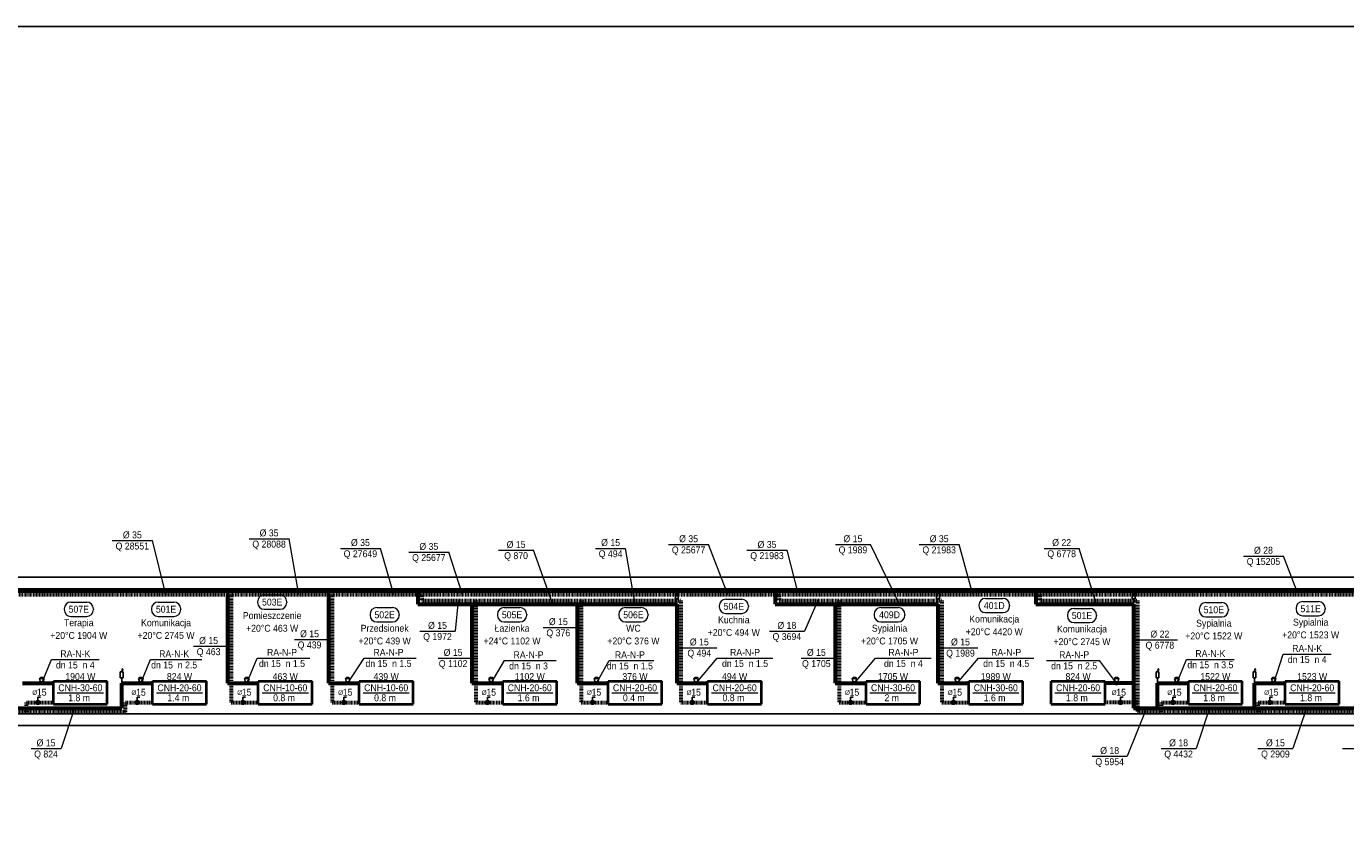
# Model space of a CAD drawing. Header units: millimetres. Extents: x -13172 to 86547, y 20 to 116183.
# Tile 5 of 52: x 15269 to 18693, y 36693 to 38804. Entities that reach past the tile are written whole.
import ezdxf
from ezdxf.enums import TextEntityAlignment as Align

# ---------------------------------------------------------------- set-up
doc = ezdxf.new("R2010")
doc.units = ezdxf.units.MM
doc.header["$LTSCALE"] = 0.7
doc.linetypes.add('CIEPLA', pattern=[5.7625, 3.175, -2.5875])
doc.layers.add('0000_NIEDRUK', color=3, linetype='Continuous', lineweight=25, plot=False)
for name, color, linetype, lineweight in [('____________co_rury_powrót', 5, 'CIEPLA', 60), ('____________co_rury_zasilanie', 1, 'Continuous', 60), ('ETYKIETY_ARMATURY', 7, 'Continuous', 18), ('ETYKIETY_GRZEJNIKOW', 7, 'Continuous', 18), ('ETYKIETY_POMIESZCZEN', 7, 'Continuous', 18), ('ETYKIETY_PRZEWODOW', 7, 'Continuous', 18), ('GRZEJNIKI', 1, 'Continuous', 40)]:
    doc.layers.add(name, color=color, linetype=linetype, lineweight=lineweight)
doc.layers.add('ARMATURA', color=7, linetype='Continuous')
doc.layers.add('STROPY', color=7, linetype='Continuous')
doc.styles.add('arial', font='arial.ttf', dxfattribs={"width": 0.9})

msp = doc.modelspace()

# ---------------------------------------------------------------- linework, layer by layer
at = {"layer": '0000_NIEDRUK'}
msp.add_lwpolyline([(13135.727, 38804.436), (23515.111, 38804.436), (23515.111, 33996.965), (13135.727, 33996.965)], close=True, dxfattribs=at)
at = {"layer": '____________co_rury_powrót'}
for p, q in [((14442.755, 37329.18), (21221.47, 37329.18)), ((15800.576, 37329.18), (15800.576, 37049.18)), ((16062.625, 37329.18), (16062.625, 37049.18)), ((16294.88, 37329.18), (16294.88, 37314.18)), ((17222.436, 37329.18), (17222.436, 37314.18)), ((17899.078, 37329.18), (17899.078, 37314.18)), ((16294.88, 37314.18), (16967.082, 37314.18)), ((16435.282, 37314.18), (16435.282, 37049.18)), ((16708.386, 37314.18), (16708.386, 37049.18)), ((16967.082, 37314.18), (16967.082, 37049.18)), ((17222.436, 37314.18), (17644.976, 37314.18)), ((17378.162, 37314.18), (17378.162, 37049.18)), ((17644.976, 37314.18), (17644.976, 37049.18)), ((17899.078, 37314.18), (18152.833, 37314.18)), ((18152.833, 37314.18), (18152.833, 37024.18)), ((15526.08, 37024.18), (14758.201, 37024.18)), ((15268.657, 37049.18), (15338.657, 37049.18)), ((15268.657, 37024.18), (15268.657, 37049.18)), ((15526.08, 37049.18), (15596.08, 37049.18)), ((15526.08, 37024.18), (15526.08, 37049.18)), ((15800.576, 37049.18), (15870.576, 37049.18)), ((16062.625, 37049.18), (16132.625, 37049.18)), ((16435.282, 37049.18), (16505.282, 37049.18)), ((16708.386, 37049.18), (16778.386, 37049.18)), ((16967.082, 37049.18), (17037.082, 37049.18)), ((17378.162, 37049.18), (17448.162, 37049.18)), ((17644.976, 37049.18), (17714.976, 37049.18)), ((18152.833, 37049.18), (18068.637, 37049.18)), ((18152.833, 37024.18), (18967.398, 37024.18)), ((18214.947, 37049.18), (18284.947, 37049.18)), ((18214.947, 37024.18), (18214.947, 37049.18)), ((18466.333, 37049.18), (18536.333, 37049.18)), ((18466.333, 37024.18), (18466.333, 37049.18))]:
    msp.add_line(p, q, dxfattribs=at)
at = {"layer": '____________co_rury_zasilanie'}
for p, q in [((14322.755, 37339.18), (21211.47, 37339.18)), ((15790.576, 37339.18), (15790.576, 37099.18)), ((16052.625, 37339.18), (16052.625, 37099.18)), ((16284.88, 37339.18), (16284.88, 37304.18)), ((17212.436, 37339.18), (17212.436, 37304.18)), ((17889.078, 37339.18), (17889.078, 37304.18)), ((16284.88, 37304.18), (16957.082, 37304.18)), ((16425.282, 37304.18), (16425.282, 37099.18)), ((16698.386, 37304.18), (16698.386, 37099.18)), ((16957.082, 37304.18), (16957.082, 37099.18)), ((17212.436, 37304.18), (17634.976, 37304.18)), ((17368.162, 37304.18), (17368.162, 37099.18)), ((17634.976, 37304.18), (17634.976, 37099.18)), ((17889.078, 37304.18), (18142.833, 37304.18)), ((18142.833, 37304.18), (18142.833, 37034.18)), ((15258.657, 37099.18), (15338.657, 37099.18)), ((15516.08, 37034.18), (15516.08, 37099.18)), ((15516.08, 37099.18), (15596.08, 37099.18)), ((15790.576, 37099.18), (15870.576, 37099.18)), ((16052.625, 37099.18), (16132.625, 37099.18)), ((16425.282, 37099.18), (16505.282, 37099.18)), ((16698.386, 37099.18), (16778.386, 37099.18)), ((16957.082, 37099.18), (17037.082, 37099.18)), ((17368.162, 37099.18), (17448.162, 37099.18)), ((17634.976, 37099.18), (17714.976, 37099.18)), ((18142.833, 37099.18), (18068.637, 37099.18)), ((18204.947, 37034.18), (18204.947, 37099.18)), ((18204.947, 37099.18), (18284.947, 37099.18)), ((18456.333, 37034.18), (18456.333, 37099.18)), ((18456.333, 37099.18), (18536.333, 37099.18)), ((14748.201, 37034.18), (15516.08, 37034.18)), ((18142.833, 37034.18), (18977.398, 37034.18))]:
    msp.add_line(p, q, dxfattribs=at)
at = {"layer": 'ARMATURA'}
for p, q in [((16953.43, 37333.14), (16960.734, 37333.14)), ((16953.43, 37317.853), (16953.43, 37333.14)), ((16960.734, 37317.853), (16960.734, 37333.14)), ((17631.324, 37333.14), (17638.628, 37333.14)), ((17631.324, 37317.853), (17631.324, 37333.14)), ((17638.628, 37317.853), (17638.628, 37333.14)), ((18139.181, 37333.14), (18146.485, 37333.14)), ((18139.181, 37317.853), (18139.181, 37333.14)), ((18146.485, 37317.853), (18146.485, 37333.14)), ((16960.734, 37317.853), (16953.43, 37317.853)), ((16957.082, 37304.18), (16957.082, 37317.853)), ((17638.628, 37317.853), (17631.324, 37317.853)), ((17634.976, 37304.18), (17634.976, 37317.853)), ((18146.485, 37317.853), (18139.181, 37317.853)), ((18142.833, 37304.18), (18142.833, 37317.853)), ((15512.428, 37128.14), (15519.732, 37128.14)), ((15512.428, 37112.853), (15512.428, 37128.14)), ((15519.732, 37112.853), (15519.732, 37128.14)), ((18201.295, 37128.14), (18208.599, 37128.14)), ((18201.295, 37112.853), (18201.295, 37128.14)), ((18208.599, 37112.853), (18208.599, 37128.14)), ((18452.681, 37128.14), (18459.985, 37128.14)), ((18452.681, 37112.853), (18452.681, 37128.14)), ((18459.985, 37112.853), (18459.985, 37128.14)), ((15305.657, 37114.18), (15302.657, 37111.18)), ((15302.657, 37111.18), (15314.657, 37111.18)), ((15302.657, 37111.18), (15305.657, 37101.18)), ((15311.657, 37114.18), (15305.657, 37114.18)), ((15314.657, 37111.18), (15311.657, 37114.18)), ((15314.657, 37111.18), (15311.657, 37101.18)), ((15519.732, 37112.853), (15512.428, 37112.853)), ((15516.08, 37099.18), (15516.08, 37112.853)), ((15563.08, 37114.18), (15560.08, 37111.18)), ((15560.08, 37111.18), (15572.08, 37111.18)), ((15560.08, 37111.18), (15563.08, 37101.18)), ((15569.08, 37114.18), (15563.08, 37114.18)), ((15572.08, 37111.18), (15569.08, 37114.18)), ((15572.08, 37111.18), (15569.08, 37101.18)), ((15837.576, 37114.18), (15834.576, 37111.18)), ((15834.576, 37111.18), (15846.576, 37111.18)), ((15834.576, 37111.18), (15837.576, 37101.18)), ((15843.576, 37114.18), (15837.576, 37114.18)), ((15846.576, 37111.18), (15843.576, 37114.18)), ((15846.576, 37111.18), (15843.576, 37101.18)), ((16099.625, 37114.18), (16096.625, 37111.18)), ((16096.625, 37111.18), (16108.625, 37111.18)), ((16096.625, 37111.18), (16099.625, 37101.18)), ((16105.625, 37114.18), (16099.625, 37114.18)), ((16108.625, 37111.18), (16105.625, 37114.18)), ((16108.625, 37111.18), (16105.625, 37101.18)), ((16472.282, 37114.18), (16469.282, 37111.18)), ((16469.282, 37111.18), (16481.282, 37111.18)), ((16469.282, 37111.18), (16472.282, 37101.18)), ((16478.282, 37114.18), (16472.282, 37114.18)), ((16481.282, 37111.18), (16478.282, 37114.18)), ((16481.282, 37111.18), (16478.282, 37101.18)), ((16745.386, 37114.18), (16742.386, 37111.18)), ((16742.386, 37111.18), (16754.386, 37111.18)), ((16742.386, 37111.18), (16745.386, 37101.18)), ((16751.386, 37114.18), (16745.386, 37114.18)), ((16754.386, 37111.18), (16751.386, 37114.18)), ((16754.386, 37111.18), (16751.386, 37101.18)), ((17004.082, 37114.18), (17001.082, 37111.18)), ((17001.082, 37111.18), (17013.082, 37111.18)), ((17001.082, 37111.18), (17004.082, 37101.18)), ((17010.082, 37114.18), (17004.082, 37114.18)), ((17013.082, 37111.18), (17010.082, 37114.18)), ((17013.082, 37111.18), (17010.082, 37101.18)), ((17415.162, 37114.18), (17412.162, 37111.18)), ((17412.162, 37111.18), (17424.162, 37111.18)), ((17412.162, 37111.18), (17415.162, 37101.18)), ((17421.162, 37114.18), (17415.162, 37114.18)), ((17424.162, 37111.18), (17421.162, 37114.18)), ((17424.162, 37111.18), (17421.162, 37101.18)), ((17681.976, 37114.18), (17678.976, 37111.18)), ((17678.976, 37111.18), (17690.976, 37111.18)), ((17678.976, 37111.18), (17681.976, 37101.18)), ((17687.976, 37114.18), (17681.976, 37114.18)), ((17690.976, 37111.18), (17687.976, 37114.18)), ((17690.976, 37111.18), (17687.976, 37101.18)), ((18095.637, 37114.18), (18092.637, 37111.18)), ((18092.637, 37111.18), (18104.637, 37111.18)), ((18092.637, 37111.18), (18095.637, 37101.18)), ((18101.637, 37114.18), (18095.637, 37114.18)), ((18104.637, 37111.18), (18101.637, 37114.18)), ((18104.637, 37111.18), (18101.637, 37101.18)), ((18208.599, 37112.853), (18201.295, 37112.853)), ((18204.947, 37099.18), (18204.947, 37112.853)), ((18251.947, 37114.18), (18248.947, 37111.18)), ((18248.947, 37111.18), (18260.947, 37111.18)), ((18248.947, 37111.18), (18251.947, 37101.18)), ((18257.947, 37114.18), (18251.947, 37114.18)), ((18260.947, 37111.18), (18257.947, 37114.18)), ((18260.947, 37111.18), (18257.947, 37101.18)), ((18459.985, 37112.853), (18452.681, 37112.853)), ((18456.333, 37099.18), (18456.333, 37112.853)), ((18503.333, 37114.18), (18500.333, 37111.18)), ((18500.333, 37111.18), (18512.333, 37111.18)), ((18500.333, 37111.18), (18503.333, 37101.18)), ((18509.333, 37114.18), (18503.333, 37114.18)), ((18512.333, 37111.18), (18509.333, 37114.18)), ((18512.333, 37111.18), (18509.333, 37101.18)), ((15305.657, 37063.18), (15298.657, 37063.18)), ((15298.657, 37063.18), (15298.657, 37056.18)), ((15563.08, 37063.18), (15556.08, 37063.18)), ((15556.08, 37063.18), (15556.08, 37056.18)), ((15837.576, 37063.18), (15830.576, 37063.18)), ((15830.576, 37063.18), (15830.576, 37056.18)), ((16099.625, 37063.18), (16092.625, 37063.18)), ((16092.625, 37063.18), (16092.625, 37056.18)), ((16472.282, 37063.18), (16465.282, 37063.18)), ((16465.282, 37063.18), (16465.282, 37056.18)), ((16745.386, 37063.18), (16738.386, 37063.18)), ((16738.386, 37063.18), (16738.386, 37056.18)), ((17004.082, 37063.18), (16997.082, 37063.18)), ((16997.082, 37063.18), (16997.082, 37056.18)), ((17415.162, 37063.18), (17408.162, 37063.18)), ((17408.162, 37063.18), (17408.162, 37056.18)), ((17681.976, 37063.18), (17674.976, 37063.18)), ((17674.976, 37063.18), (17674.976, 37056.18)), ((18115.637, 37063.18), (18108.637, 37063.18)), ((18108.637, 37063.18), (18108.637, 37056.18)), ((18251.947, 37063.18), (18244.947, 37063.18)), ((18244.947, 37063.18), (18244.947, 37056.18)), ((18503.333, 37063.18), (18496.333, 37063.18)), ((18496.333, 37063.18), (18496.333, 37056.18))]:
    msp.add_line(p, q, dxfattribs=at)
at = {"layer": 'ARMATURA', "lineweight": 18}
for p, q in [((16957.19, 37337.001), (16959.249, 37342.055)), ((16961.308, 37337.001), (16959.249, 37342.055)), ((16959.249, 37333.14), (16959.249, 37338.757)), ((17635.085, 37337.001), (17637.144, 37342.055)), ((17639.203, 37337.001), (17637.144, 37342.055)), ((17637.144, 37333.14), (17637.144, 37338.757)), ((18142.941, 37337.001), (18145, 37342.055)), ((18147.059, 37337.001), (18145, 37342.055)), ((18145, 37333.14), (18145, 37338.757)), ((15516.189, 37132.001), (15518.248, 37137.055)), ((15520.307, 37132.001), (15518.248, 37137.055)), ((15518.248, 37128.14), (15518.248, 37133.757)), ((18205.056, 37132.001), (18207.115, 37137.055)), ((18209.174, 37132.001), (18207.115, 37137.055)), ((18207.115, 37128.14), (18207.115, 37133.757)), ((18456.441, 37132.001), (18458.5, 37137.055)), ((18460.559, 37132.001), (18458.5, 37137.055)), ((18458.5, 37128.14), (18458.5, 37133.757))]:
    msp.add_line(p, q, dxfattribs=at)
at = {"layer": 'ARMATURA'}
for points, const_width in [([(15305.657, 37099.18, 1), (15311.657, 37099.18, 1)], 6), ([(15563.08, 37099.18, 1), (15569.08, 37099.18, 1)], 6), ([(15837.576, 37099.18, 1), (15843.576, 37099.18, 1)], 6), ([(16099.625, 37099.18, 1), (16105.625, 37099.18, 1)], 6), ([(16472.282, 37099.18, 1), (16478.282, 37099.18, 1)], 6), ([(16745.386, 37099.18, 1), (16751.386, 37099.18, 1)], 6), ([(17004.082, 37099.18, 1), (17010.082, 37099.18, 1)], 6), ([(17415.162, 37099.18, 1), (17421.162, 37099.18, 1)], 6), ([(17681.976, 37099.18, 1), (17687.976, 37099.18, 1)], 6), ([(18095.637, 37099.18, 1), (18101.637, 37099.18, 1)], 6), ([(18251.947, 37099.18, 1), (18257.947, 37099.18, 1)], 6), ([(18503.333, 37099.18, 1), (18509.333, 37099.18, 1)], 6), ([(15295.157, 37049.18, 1), (15302.157, 37049.18, 1)], 7), ([(15552.58, 37049.18, 1), (15559.58, 37049.18, 1)], 7), ([(15827.076, 37049.18, 1), (15834.076, 37049.18, 1)], 7), ([(16089.125, 37049.18, 1), (16096.125, 37049.18, 1)], 7), ([(16461.782, 37049.18, 1), (16468.782, 37049.18, 1)], 7), ([(16734.886, 37049.18, 1), (16741.886, 37049.18, 1)], 7), ([(16993.582, 37049.18, 1), (17000.582, 37049.18, 1)], 7), ([(17404.662, 37049.18, 1), (17411.662, 37049.18, 1)], 7), ([(17671.476, 37049.18, 1), (17678.476, 37049.18, 1)], 7), ([(18105.137, 37049.18, 1), (18112.137, 37049.18, 1)], 7), ([(18241.447, 37049.18, 1), (18248.447, 37049.18, 1)], 7), ([(18492.833, 37049.18, 1), (18499.833, 37049.18, 1)], 7)]:
    msp.add_lwpolyline(points, format="xyb", close=True, dxfattribs=dict(at, const_width=const_width))
at = {"layer": 'ETYKIETY_ARMATURY'}
for p, q in [((15308.657, 37099.18), (15333.657, 37160.3)), ((15333.657, 37160.3), (15457.657, 37160.3)), ((15566.08, 37099.18), (15591.08, 37160.3)), ((15591.08, 37160.3), (15724.217, 37160.3)), ((15840.576, 37099.18), (15868.019, 37164.18)), ((15868.019, 37164.18), (16004.127, 37164.18)), ((16102.625, 37099.18), (16145.463, 37164.18)), ((16145.463, 37164.18), (16280.584, 37164.18)), ((16475.282, 37099.18), (16509.915, 37157.776)), ((16509.915, 37157.776), (16644.093, 37157.776)), ((16748.386, 37099.18), (16781.806, 37157.776)), ((16781.806, 37157.776), (16897.197, 37157.776)), ((17007.082, 37099.18), (17062.082, 37164.18)), ((17062.082, 37164.18), (17206.082, 37164.18)), ((17418.162, 37099.18), (17473.162, 37164.18)), ((17473.162, 37164.18), (17617.162, 37164.18)), ((17684.976, 37099.18), (17739.976, 37164.18)), ((17739.976, 37164.18), (17883.976, 37164.18)), ((17916.375, 37158.024), (18053.79, 37158.024)), ((18098.637, 37099.18), (18053.79, 37158.024)), ((18254.947, 37099.18), (18279.947, 37160.872)), ((18279.947, 37160.872), (18403.947, 37160.872)), ((18506.333, 37099.18), (18531.333, 37174.48)), ((18531.333, 37174.48), (18655.333, 37174.48))]:
    msp.add_line(p, q, dxfattribs=at)
at = {"layer": 'ETYKIETY_POMIESZCZEN'}
for p, q in [((15886.129, 37328.163), (15927.129, 37328.163)), ((15366.657, 37292.096), (15366.657, 37290.096)), ((15384.157, 37309.596), (15425.157, 37309.596)), ((15442.657, 37292.096), (15442.657, 37290.096)), ((15593.205, 37292.096), (15593.205, 37290.096)), ((15610.705, 37309.596), (15651.705, 37309.596)), ((15669.205, 37292.096), (15669.205, 37290.096)), ((15868.629, 37310.663), (15868.629, 37308.663)), ((15944.629, 37310.663), (15944.629, 37308.663)), ((16178.125, 37295.18), (16219.125, 37295.18)), ((16508.786, 37295.18), (16549.786, 37295.18)), ((16823.886, 37295.18), (16864.886, 37295.18)), ((17066.911, 37299.635), (17066.911, 37297.635)), ((17084.411, 37317.135), (17125.411, 37317.135)), ((17142.911, 37299.635), (17142.911, 37297.635)), ((17486.662, 37295.18), (17531.662, 37295.18)), ((17740.976, 37301.694), (17740.976, 37299.694)), ((17758.476, 37319.194), (17803.476, 37319.194)), ((17820.976, 37301.694), (17820.976, 37299.694)), ((17988.25, 37293.33), (18029.25, 37293.33)), ((18330.447, 37308.224), (18371.447, 37308.224)), ((18564.333, 37293.468), (18564.333, 37291.468)), ((18581.833, 37310.968), (18622.833, 37310.968)), ((18640.333, 37293.468), (18640.333, 37291.468)), ((15384.157, 37272.596), (15425.157, 37272.596)), ((15610.705, 37272.596), (15651.705, 37272.596)), ((15886.129, 37291.163), (15927.129, 37291.163)), ((16160.625, 37277.68), (16160.625, 37275.68)), ((16178.125, 37258.18), (16219.125, 37258.18)), ((16236.625, 37277.68), (16236.625, 37275.68)), ((16491.286, 37277.68), (16491.286, 37275.68)), ((16508.786, 37258.18), (16549.786, 37258.18)), ((16567.286, 37277.68), (16567.286, 37275.68)), ((16806.386, 37277.68), (16806.386, 37275.68)), ((16823.886, 37258.18), (16864.886, 37258.18)), ((16882.386, 37277.68), (16882.386, 37275.68)), ((17084.411, 37280.135), (17125.411, 37280.135)), ((17469.162, 37277.68), (17469.162, 37275.68)), ((17486.662, 37258.18), (17531.662, 37258.18)), ((17549.162, 37277.68), (17549.162, 37275.68)), ((17758.476, 37282.194), (17803.476, 37282.194)), ((17970.75, 37275.83), (17970.75, 37273.83)), ((18046.75, 37275.83), (18046.75, 37273.83)), ((18312.947, 37290.724), (18312.947, 37288.724)), ((18330.447, 37271.224), (18371.447, 37271.224)), ((18388.947, 37290.724), (18388.947, 37288.724)), ((18581.833, 37273.968), (18622.833, 37273.968)), ((17988.25, 37256.33), (18029.25, 37256.33))]:
    msp.add_line(p, q, dxfattribs=at)
for centre, start, end in [((15886.129, 37310.663), 90, 180), ((15927.129, 37310.663), 0, 90), ((15384.157, 37292.096), 90, 180), ((15425.157, 37292.096), 0, 90), ((15610.705, 37292.096), 90, 180), ((15651.705, 37292.096), 0, 90), ((15886.129, 37308.663), 180, 270), ((15927.129, 37308.663), 270, 0), ((16178.125, 37277.68), 90, 180), ((16219.125, 37277.68), 0, 90), ((16508.786, 37277.68), 90, 180), ((16549.786, 37277.68), 0, 90), ((16823.886, 37277.68), 90, 180), ((16864.886, 37277.68), 0, 90), ((17084.411, 37299.635), 90, 180), ((17084.411, 37297.635), 180, 270), ((17125.411, 37299.635), 0, 90), ((17125.411, 37297.635), 270, 0), ((17486.662, 37277.68), 90, 180), ((17531.662, 37277.68), 0, 90), ((17758.476, 37301.694), 90, 180), ((17758.476, 37299.694), 180, 270), ((17803.476, 37301.694), 0, 90), ((17803.476, 37299.694), 270, 0), ((17988.25, 37275.83), 90, 180), ((18029.25, 37275.83), 0, 90), ((18330.447, 37290.724), 90, 180), ((18371.447, 37290.724), 0, 90), ((18581.833, 37293.468), 90, 180), ((18622.833, 37293.468), 0, 90), ((15384.157, 37290.096), 180, 270), ((15425.157, 37290.096), 270, 0), ((15610.705, 37290.096), 180, 270), ((15651.705, 37290.096), 270, 0), ((16178.125, 37275.68), 180, 270), ((16219.125, 37275.68), 270, 0), ((16508.786, 37275.68), 180, 270), ((16549.786, 37275.68), 270, 0), ((16823.886, 37275.68), 180, 270), ((16864.886, 37275.68), 270, 0), ((17486.662, 37275.68), 180, 270), ((17531.662, 37275.68), 270, 0), ((17988.25, 37273.83), 180, 270), ((18029.25, 37273.83), 270, 0), ((18330.447, 37288.724), 180, 270), ((18371.447, 37288.724), 270, 0), ((18581.833, 37291.468), 180, 270), ((18622.833, 37291.468), 270, 0)]:
    msp.add_arc(centre, 17.5, start, end, dxfattribs=at)
at = {"layer": 'ETYKIETY_PRZEWODOW'}
for p, q in [((15491.576, 37469.18), (15595.576, 37469.18)), ((15630.576, 37329.18), (15595.576, 37469.18)), ((15846.576, 37474.18), (15950.576, 37474.18)), ((15975.576, 37329.18), (15950.576, 37474.18)), ((16083.625, 37449.18), (16187.625, 37449.18)), ((16222.625, 37329.18), (16187.625, 37449.18)), ((16261.282, 37439.18), (16365.282, 37439.18)), ((16400.282, 37329.18), (16365.282, 37439.18)), ((16494.282, 37444.18), (16585.282, 37444.18)), ((16635.282, 37304.18), (16585.282, 37444.18)), ((16746.112, 37449.18), (16824.112, 37449.18)), ((16849.112, 37304.18), (16824.112, 37449.18)), ((16935.532, 37459.18), (17039.532, 37459.18)), ((17089.532, 37329.18), (17039.532, 37459.18)), ((17139.162, 37444.18), (17243.162, 37444.18)), ((17273.162, 37329.18), (17243.162, 37444.18)), ((17368.613, 37459.18), (17459.613, 37459.18)), ((17534.613, 37304.18), (17459.613, 37459.18)), ((17585.976, 37459.18), (17689.976, 37459.18)), ((17724.976, 37329.18), (17689.976, 37459.18)), ((17910.507, 37449.18), (18001.507, 37449.18)), ((18046.507, 37304.18), (18001.507, 37449.18)), ((18427.78, 37429.18), (18531.78, 37429.18)), ((18566.78, 37339.18), (18531.78, 37429.18)), ((16389.55, 37314.18), (16381.282, 37234.18)), ((17323.162, 37314.18), (17288.162, 37234.18)), ((16290.282, 37234.18), (16381.282, 37234.18)), ((16610.386, 37243.859), (16708.386, 37243.859)), ((17197.162, 37234.18), (17288.162, 37234.18)), ((15702.576, 37194.874), (15800.576, 37194.874)), ((15964.625, 37212.384), (16062.625, 37212.384)), ((16957.082, 37191.05), (17060.885, 37191.05)), ((17634.976, 37191.05), (17738.779, 37191.05)), ((18142.833, 37211.601), (18256.377, 37211.601)), ((16337.282, 37163.955), (16435.282, 37163.955)), ((17280.162, 37163.955), (17378.162, 37163.955)), ((15393.657, 37034.18), (15358.657, 36929.18)), ((18176.114, 37034.18), (18126.114, 36909.18)), ((18339.947, 37034.18), (18304.947, 36929.18)), ((18591.333, 37034.18), (18556.333, 36929.18)), ((15280.657, 36929.18), (15358.657, 36929.18)), ((18213.947, 36929.18), (18304.947, 36929.18)), ((18465.333, 36929.18), (18556.333, 36929.18)), ((18685.168, 36929.18), (18776.168, 36929.18)), ((18035.114, 36909.18), (18126.114, 36909.18))]:
    msp.add_line(p, q, dxfattribs=at)
at = {"layer": 'GRZEJNIKI'}
for p, q in [((15338.657, 37104.18), (15478.657, 37104.18)), ((15338.657, 37044.18), (15338.657, 37104.18)), ((15338.657, 37104.18), (15478.657, 37104.18)), ((15338.657, 37044.18), (15338.657, 37104.18)), ((15478.657, 37044.18), (15478.657, 37104.18)), ((15478.657, 37044.18), (15478.657, 37104.18)), ((15596.08, 37104.18), (15736.08, 37104.18)), ((15596.08, 37044.18), (15596.08, 37104.18)), ((15596.08, 37104.18), (15736.08, 37104.18)), ((15596.08, 37044.18), (15596.08, 37104.18)), ((15736.08, 37044.18), (15736.08, 37104.18)), ((15736.08, 37044.18), (15736.08, 37104.18)), ((15870.576, 37104.18), (16010.576, 37104.18)), ((15870.576, 37044.18), (15870.576, 37104.18)), ((15870.576, 37104.18), (16010.576, 37104.18)), ((15870.576, 37044.18), (15870.576, 37104.18)), ((16010.576, 37044.18), (16010.576, 37104.18)), ((16010.576, 37044.18), (16010.576, 37104.18)), ((16132.625, 37104.18), (16272.625, 37104.18)), ((16132.625, 37044.18), (16132.625, 37104.18)), ((16132.625, 37104.18), (16272.625, 37104.18)), ((16132.625, 37044.18), (16132.625, 37104.18)), ((16272.625, 37044.18), (16272.625, 37104.18)), ((16272.625, 37044.18), (16272.625, 37104.18)), ((16505.282, 37104.18), (16645.282, 37104.18)), ((16505.282, 37044.18), (16505.282, 37104.18)), ((16505.282, 37104.18), (16645.282, 37104.18)), ((16505.282, 37044.18), (16505.282, 37104.18)), ((16645.282, 37044.18), (16645.282, 37104.18)), ((16645.282, 37044.18), (16645.282, 37104.18)), ((16778.386, 37104.18), (16918.386, 37104.18)), ((16778.386, 37044.18), (16778.386, 37104.18)), ((16778.386, 37104.18), (16918.386, 37104.18)), ((16778.386, 37044.18), (16778.386, 37104.18)), ((16918.386, 37044.18), (16918.386, 37104.18)), ((16918.386, 37044.18), (16918.386, 37104.18)), ((17037.082, 37104.18), (17177.082, 37104.18)), ((17037.082, 37044.18), (17037.082, 37104.18)), ((17037.082, 37104.18), (17177.082, 37104.18)), ((17037.082, 37044.18), (17037.082, 37104.18)), ((17177.082, 37044.18), (17177.082, 37104.18)), ((17177.082, 37044.18), (17177.082, 37104.18)), ((17448.162, 37104.18), (17588.162, 37104.18)), ((17448.162, 37044.18), (17448.162, 37104.18)), ((17448.162, 37104.18), (17588.162, 37104.18)), ((17448.162, 37044.18), (17448.162, 37104.18)), ((17588.162, 37044.18), (17588.162, 37104.18)), ((17588.162, 37044.18), (17588.162, 37104.18)), ((17714.976, 37104.18), (17854.976, 37104.18)), ((17714.976, 37044.18), (17714.976, 37104.18)), ((17714.976, 37104.18), (17854.976, 37104.18)), ((17714.976, 37044.18), (17714.976, 37104.18)), ((17854.976, 37044.18), (17854.976, 37104.18)), ((17854.976, 37044.18), (17854.976, 37104.18)), ((17928.637, 37104.18), (18068.637, 37104.18)), ((17928.637, 37044.18), (17928.637, 37104.18)), ((17928.637, 37104.18), (18068.637, 37104.18)), ((17928.637, 37044.18), (17928.637, 37104.18)), ((18068.637, 37044.18), (18068.637, 37104.18)), ((18068.637, 37044.18), (18068.637, 37104.18)), ((18284.947, 37104.18), (18424.947, 37104.18)), ((18284.947, 37044.18), (18284.947, 37104.18)), ((18284.947, 37104.18), (18424.947, 37104.18)), ((18284.947, 37044.18), (18284.947, 37104.18)), ((18424.947, 37044.18), (18424.947, 37104.18)), ((18424.947, 37044.18), (18424.947, 37104.18)), ((18536.333, 37104.18), (18676.333, 37104.18)), ((18536.333, 37044.18), (18536.333, 37104.18)), ((18536.333, 37104.18), (18676.333, 37104.18)), ((18536.333, 37044.18), (18536.333, 37104.18)), ((18676.333, 37044.18), (18676.333, 37104.18)), ((18676.333, 37044.18), (18676.333, 37104.18)), ((15338.657, 37044.18), (15478.657, 37044.18)), ((15338.657, 37044.18), (15478.657, 37044.18)), ((15596.08, 37044.18), (15736.08, 37044.18)), ((15596.08, 37044.18), (15736.08, 37044.18)), ((15870.576, 37044.18), (16010.576, 37044.18)), ((15870.576, 37044.18), (16010.576, 37044.18)), ((16132.625, 37044.18), (16272.625, 37044.18)), ((16132.625, 37044.18), (16272.625, 37044.18)), ((16505.282, 37044.18), (16645.282, 37044.18)), ((16505.282, 37044.18), (16645.282, 37044.18)), ((16778.386, 37044.18), (16918.386, 37044.18)), ((16778.386, 37044.18), (16918.386, 37044.18)), ((17037.082, 37044.18), (17177.082, 37044.18)), ((17037.082, 37044.18), (17177.082, 37044.18)), ((17448.162, 37044.18), (17588.162, 37044.18)), ((17448.162, 37044.18), (17588.162, 37044.18)), ((17714.976, 37044.18), (17854.976, 37044.18)), ((17714.976, 37044.18), (17854.976, 37044.18)), ((17928.637, 37044.18), (18068.637, 37044.18)), ((17928.637, 37044.18), (18068.637, 37044.18)), ((18284.947, 37044.18), (18424.947, 37044.18)), ((18284.947, 37044.18), (18424.947, 37044.18)), ((18536.333, 37044.18), (18676.333, 37044.18)), ((18536.333, 37044.18), (18676.333, 37044.18))]:
    msp.add_line(p, q, dxfattribs=at)
at = {"layer": 'GRZEJNIKI', "color": 7, "lineweight": 18}
for p, q in [((15348.657, 37074.18), (15468.657, 37074.18)), ((15606.08, 37074.18), (15726.08, 37074.18)), ((15880.576, 37074.18), (16000.576, 37074.18)), ((16142.625, 37074.18), (16262.625, 37074.18)), ((16515.282, 37074.18), (16635.282, 37074.18)), ((16788.386, 37074.18), (16908.386, 37074.18)), ((17047.082, 37074.18), (17167.082, 37074.18)), ((17458.162, 37074.18), (17578.162, 37074.18)), ((17724.976, 37074.18), (17844.976, 37074.18)), ((17938.637, 37074.18), (18058.637, 37074.18)), ((18294.947, 37074.18), (18414.947, 37074.18)), ((18546.333, 37074.18), (18666.333, 37074.18))]:
    msp.add_line(p, q, dxfattribs=at)
at = {"layer": 'STROPY'}
for p, q in [((22291.677, 37374.18), (14219.957, 37374.18)), ((22291.677, 37344.18), (14219.957, 37344.18)), ((22291.677, 37019.18), (14219.957, 37019.18)), ((22291.677, 36989.18), (14219.957, 36989.18))]:
    msp.add_line(p, q, dxfattribs=at)

# ---------------------------------------------------------------- texts
at = {"layer": 'ETYKIETY_ARMATURY', "style": 'arial', "width": 0.9}
for s, p in [('RA-N-K', (18593.333, 37189.48)), ('dn 15  n 4', (15395.657, 37146.3)), ('RA-N-K', (15395.657, 37175.3)), ('dn 15  n 2.5', (15652.217, 37146.3)), ('RA-N-K', (15652.217, 37175.3)), ('dn 15  n 1.5', (15932.127, 37150.18)), ('RA-N-P', (15932.127, 37179.18)), ('dn 15  n 1.5', (16208.584, 37150.18)), ('RA-N-P', (16208.584, 37179.18)), ('RA-N-P', (16572.093, 37172.776)), ('RA-N-P', (16835.197, 37172.776)), ('dn 15  n 1.5', (17134.082, 37150.18)), ('RA-N-P', (17134.082, 37179.18)), ('dn 15  n 4', (17545.162, 37150.18)), ('RA-N-P', (17545.162, 37179.18)), ('dn 15  n 4.5', (17811.976, 37150.18)), ('RA-N-P', (17811.976, 37179.18)), ('RA-N-P', (17988.375, 37173.024)), ('dn 15  n 3.5', (18341.947, 37146.872)), ('RA-N-K', (18341.947, 37175.872)), ('dn 15  n 4', (18593.333, 37160.48)), ('dn 15  n 3', (16572.093, 37143.776)), ('dn 15  n 1.5', (16835.197, 37143.776)), ('dn 15  n 2.5', (17988.375, 37144.024))]:
    msp.add_text(s, height=18, dxfattribs=at).set_placement(p, align=Align.MIDDLE_CENTER)
at = {"layer": 'ETYKIETY_GRZEJNIKOW', "style": 'arial', "width": 0.9}
for s, p in [('1904 W', (15408.657, 37116.18)), ('824 W', (15666.08, 37116.18)), ('463 W', (15940.576, 37116.18)), ('439 W', (16202.625, 37116.18)), ('1102 W', (16575.282, 37116.18)), ('376 W', (16848.386, 37116.18)), ('494 W', (17107.082, 37116.18)), ('1705 W', (17518.162, 37116.18)), ('1989 W', (17784.976, 37116.18)), ('824 W', (17998.637, 37116.18)), ('1522 W', (18354.947, 37116.18)), ('1523 W', (18606.333, 37116.18)), ('CNH-30-60', (15408.657, 37087.18)), ('CNH-20-60', (15666.08, 37087.18)), ('CNH-10-60', (15940.576, 37087.18)), ('CNH-10-60', (16202.625, 37087.18)), ('CNH-20-60', (16575.282, 37087.18)), ('CNH-20-60', (16848.386, 37087.18)), ('CNH-20-60', (17107.082, 37087.18)), ('CNH-30-60', (17518.162, 37087.18)), ('CNH-30-60', (17784.976, 37087.18)), ('CNH-20-60', (17998.637, 37087.18)), ('CNH-20-60', (18354.947, 37087.18)), ('CNH-20-60', (18606.333, 37087.18)), ('1.8 m ', (15408.657, 37061.18)), ('1.4 m ', (15666.08, 37061.18)), ('0.8 m ', (15940.576, 37061.18)), ('0.8 m ', (16202.625, 37061.18)), ('1.6 m ', (16575.282, 37061.18)), ('0.4 m ', (16848.386, 37061.18)), ('0.8 m ', (17107.082, 37061.18)), ('2 m ', (17518.162, 37061.18)), ('1.6 m ', (17784.976, 37061.18)), ('1.8 m ', (17998.637, 37061.18)), ('1.8 m ', (18354.947, 37061.18)), ('1.8 m ', (18606.333, 37061.18))]:
    msp.add_text(s, height=18, dxfattribs=at).set_placement(p, align=Align.MIDDLE_CENTER)
at = {"layer": 'ETYKIETY_POMIESZCZEN', "style": 'arial', "width": 0.9}
for s, p in [('507E', (15404.657, 37291.096)), ('501E', (15631.205, 37291.096)), ('503E', (15906.629, 37309.663)), ('504E', (17104.911, 37298.635)), ('401D', (17780.976, 37300.694)), ('510E', (18350.947, 37289.724)), ('511E', (18602.333, 37292.468)), ('Terapia', (15404.657, 37256.096)), ('Komunikacja', (15631.205, 37256.096)), ('Pomieszczenie', (15906.629, 37274.663)), ('502E', (16198.625, 37276.68)), ('505E', (16529.286, 37276.68)), ('506E', (16844.386, 37276.68)), ('Kuchnia', (17104.911, 37263.635)), ('409D', (17509.162, 37276.68)), ('Komunikacja', (17780.976, 37265.694)), ('501E', (18008.75, 37274.83)), ('Sypialnia', (18350.947, 37254.724)), ('Sypialnia', (18602.333, 37257.468)), ('+20°C 1904 W', (15404.657, 37223.096)), ('+20°C 2745 W', (15631.205, 37223.096)), ('+20°C 463 W', (15906.629, 37241.663)), ('Przedsionek', (16198.625, 37241.68)), ('Łazienka', (16529.286, 37241.68)), ('WC', (16844.386, 37241.68)), ('+20°C 494 W', (17104.911, 37230.635)), ('Sypialnia', (17509.162, 37241.68)), ('+20°C 4420 W', (17780.976, 37232.694)), ('Komunikacja', (18008.75, 37239.83)), ('+20°C 1522 W', (18350.947, 37221.724)), ('+20°C 1523 W', (18602.333, 37224.468)), ('+20°C 439 W', (16198.625, 37208.68)), ('+24°C 1102 W', (16529.286, 37208.68)), ('+20°C 376 W', (16844.386, 37208.68)), ('+20°C 1705 W', (17509.162, 37208.68)), ('+20°C 2745 W', (18008.75, 37206.83))]:
    msp.add_text(s, height=18, dxfattribs=at).set_placement(p, align=Align.MIDDLE_CENTER)
at = {"layer": 'ETYKIETY_PRZEWODOW', "style": 'arial', "width": 0.9}
for s, height, p in [('%%c 35', 18, (15898.576, 37489.18)), ('Q 28551', 18, (15543.576, 37455.18)), ('%%c 35', 18, (15543.576, 37484.18)), ('Q 28088', 18, (15898.576, 37460.18)), ('%%c 35', 18, (16135.625, 37464.18)), ('%%c 35', 18, (16313.282, 37454.18)), ('%%c 15', 18, (16539.782, 37459.18)), ('%%c 15', 18, (16785.112, 37464.18)), ('%%c 35', 18, (16987.532, 37474.18)), ('%%c 35', 18, (17191.162, 37459.18)), ('%%c 15', 18, (17414.113, 37474.18)), ('%%c 35', 18, (17637.976, 37474.18)), ('%%c 22', 18, (17956.007, 37464.18)), ('Q 27649', 18, (16135.625, 37435.18)), ('Q 25677', 18, (16313.282, 37425.18)), ('Q 870', 18, (16539.782, 37430.18)), ('Q 494', 18, (16785.112, 37435.18)), ('Q 25677', 18, (16987.532, 37445.18)), ('Q 21983', 18, (17191.162, 37430.18)), ('Q 1989', 18, (17414.113, 37445.18)), ('Q 21983', 18, (17637.976, 37445.18)), ('Q 6778', 18, (17956.007, 37435.18)), ('%%c 28', 18, (18479.78, 37444.18)), ('Q 15205', 18, (18479.78, 37415.18)), ('%%c 15', 18, (16335.782, 37249.18)), ('%%c 15', 18, (16649.386, 37258.859)), ('%%c 18', 18, (17242.662, 37249.18)), ('%%c 15', 18, (16003.625, 37227.384)), ('Q 1972', 18, (16335.782, 37220.18)), ('Q 376', 18, (16649.386, 37229.859)), ('Q 3694', 18, (17242.662, 37220.18)), ('%%c 22', 18, (18210.877, 37226.601)), ('Q 463', 18, (15741.576, 37180.874)), ('%%c 15', 18, (15741.576, 37209.874)), ('Q 439', 18, (16003.625, 37198.384)), ('%%c 15', 18, (17015.385, 37206.05)), ('%%c 15', 18, (17693.279, 37206.05)), ('Q 6778', 18, (18210.877, 37197.601)), ('Q 1102', 18, (16376.282, 37149.955)), ('%%c 15', 18, (16376.282, 37178.955)), ('Q 494', 18, (17015.385, 37177.05)), ('Q 1705', 18, (17319.162, 37149.955)), ('%%c 15', 18, (17319.162, 37178.955)), ('Q 1989', 18, (17693.279, 37177.05)), ('%%c', 12, (15290.337, 37074.672)), ('15', 18, (15308.518, 37075.565)), ('%%c', 12, (15547.761, 37074.672)), ('15', 18, (15565.941, 37075.565)), ('%%c', 12, (15822.257, 37074.672)), ('15', 18, (15840.437, 37075.565)), ('%%c', 12, (16084.305, 37074.672)), ('15', 18, (16102.486, 37075.565)), ('%%c', 12, (16456.963, 37074.672)), ('15', 18, (16475.143, 37075.565)), ('%%c', 12, (16730.067, 37074.672)), ('15', 18, (16748.247, 37075.565)), ('%%c', 12, (16988.762, 37074.672)), ('15', 18, (17006.943, 37075.565)), ('%%c', 12, (17399.842, 37074.672)), ('15', 18, (17418.022, 37075.565)), ('%%c', 12, (17666.657, 37074.672)), ('15', 18, (17684.837, 37075.565)), ('%%c', 12, (18092.229, 37074.672)), ('15', 18, (18110.409, 37075.565)), ('%%c', 12, (18236.628, 37074.672)), ('15', 18, (18254.808, 37075.565)), ('%%c', 12, (18488.014, 37074.672)), ('15', 18, (18506.194, 37075.565)), ('%%c 15', 18, (15319.657, 36944.18)), ('%%c 18', 18, (18259.447, 36944.18)), ('%%c 15', 18, (18510.833, 36944.18)), ('Q 824', 18, (15319.657, 36915.18)), ('%%c 18', 18, (18080.614, 36924.18)), ('Q 4432', 18, (18259.447, 36915.18)), ('Q 2909', 18, (18510.833, 36915.18)), ('Q 5954', 18, (18080.614, 36895.18))]:
    msp.add_text(s, height=height, dxfattribs=at).set_placement(p, align=Align.MIDDLE_CENTER)

doc.saveas('drawing.dxf')
